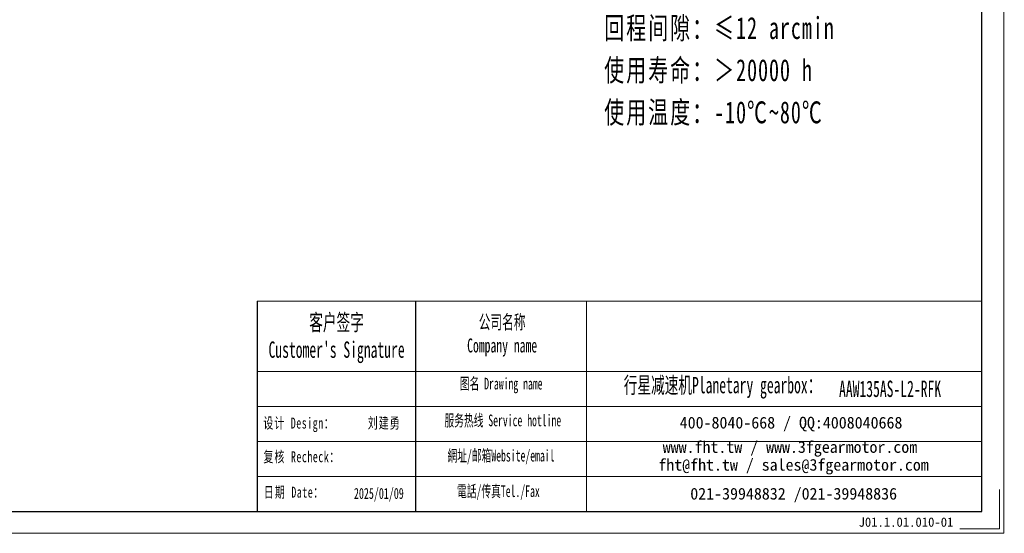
# Model space of a CAD drawing. Header units: millimetres. Extents: x -59 to 951, y -61 to 649.
# Tile 5 of 8: x 413 to 951, y -61 to 220. Entities that reach past the tile are written whole.
import ezdxf

# ---------------------------------------------------------------- set-up
doc = ezdxf.new("R2010")
doc.units = ezdxf.units.MM
doc.layers.add('6文字层', color=3, linetype='Continuous')
doc.layers.add('7标注层', color=4, linetype='Continuous')
for name, color, linetype, lineweight in [('SLD-0', 7, 'Continuous', 18), ('图框_外框线', 7, 'Continuous', 18), ('尺寸线层', 3, 'Continuous', 18)]:
    doc.layers.add(name, color=color, linetype=linetype, lineweight=lineweight)
doc.styles.add('SLDTEXTSTYLE4', font='SimSun.ttf', dxfattribs={"width": 0.611111})
doc.styles.get("Standard").update_dxf_attribs({"font": 'SimSun.ttf'})
doc.styles.add('标准', font='txt', dxfattribs={"width": 0.667})
doc.styles.add('样式 1', font='SimSun.ttf')

msp = doc.modelspace()

# ---------------------------------------------------------------- linework, layer by layer
msp.add_line((629.61615, 65.79497), (629.61615, -49.0517))
at = {"layer": '7标注层', "color": 0}
msp.add_line((542.98229, 65.79497), (542.98229, -49.03206), dxfattribs=at)
at = {"layer": '图框_外框线'}
for p, q in [((542.98229, 65.79497), (629.61615, 65.79497)), ((629.61615, 65.79497), (629.61615, -49.03206)), ((629.61615, 65.79497), (938.92396, 65.79497)), ((722.95832, 65.79497), (722.95832, -49.03206)), ((542.98229, 27.4771), (629.61615, 27.4771)), ((629.61615, 27.4771), (938.92396, 27.4771)), ((542.98229, 8.31817), (938.92396, 8.31817)), ((542.98229, -10.84077), (938.92396, -10.84077)), ((542.98229, -29.9997), (938.92396, -29.9997))]:
    msp.add_line(p, q, dxfattribs=at)
at = {"layer": '图框_外框线', "color": 3}
msp.add_lwpolyline([(-53.84772, -60.99317), (950.88506, -60.99317), (950.88506, 649.49645), (-53.84772, 649.49645)], close=True, dxfattribs=at)
at = {"layer": '图框_外框线', "color": 3, "lineweight": 25}
msp.add_lwpolyline([(5.9578, -49.03206), (938.92396, -49.03206), (938.92396, 637.53534), (5.9578, 637.53534)], close=True, dxfattribs=at)
at = {"layer": '图框_外框线', "color": 3}
msp.add_lwpolyline([(948.49284, -37.07096), (948.49284, -58.60094), (926.96285, -58.60094)], dxfattribs=at)

# ---------------------------------------------------------------- texts
at = {"layer": '6文字层', "insert": (871.5712, -52.33849), "char_height": 5.0729556, "width": 43.9362832, "attachment_point": 1, "style": '样式 1'}
msp.add_mtext('J01.1.01.010-01', dxfattribs=at)
at = {"layer": 'SLD-0', "color": 1, "attachment_point": 2}
for s, insert, char_height, width, style in [("{\\fSimSun|b1|i0|c134|p2;客户签字\\PCustomer's Signature}", (586.44855, 58.70602), 8.9408362, 111.2249246, 'SLDTEXTSTYLE4'), ('{\\fSimSun|b1|i0|c134|p2;公司名称\\PCompany name}', (676.87924, 58.23139), 7.6635739, 99.2193542, 'SLDTEXTSTYLE4'), ('{\\fSimSun|b1|i0|c134|p2;图名 Drawing name}', (676.3554, 23.94542), 6.3863116, 81.6725231, 'SLDTEXTSTYLE4'), ('{\\fSimSun|b1|i0|c134|p2;  \\H1.1667x;行星减速机Planetary gearbox\\fSimSun|b0|i0|c134|p2;：}', (794.09106, 24.43805), 7.6635739, 120.5299321, 'SLDTEXTSTYLE4'), ('\\pt44.70418;{\\fSimSun|b1|i0|c134|p2;\\C256;AAW135AS-L2-RFK}', (888.77123, 22.40333), 8.9408362, 65.0667563, 'SLDTEXTSTYLE4'), ('{\\fNSimSun|b0|i0|c134|p49;\\T1.1;设计 \\fNSimSun|b0|i0|c0|p49;Design\\fNSimSun|b0|i0|c134|p49;：}', (565.92066, 2.23702), 6, 65.4794114, '标准'), ('{\\fSimSun|b0|i0|c134|p2;\\T1.1;刘建勇}', (612.47541, 2.27508), 6, 32.438214, '标准'), ('{\\fSimSun|b1|i0|c134|p2;服务热线 Service hotline}', (677.26103, 3.8638), 6.3863116, 90.9910368, 'SLDTEXTSTYLE4'), ('{\\fNSimSun|b0|i0|c134|p49;\\T1.1;复核 \\fNSimSun|b0|i0|c0|p49;Recheck\\fNSimSun|b0|i0|c134|p49;：}', (567.47451, -16.15393), 6, 57.3670651, '标准'), ('{\\fSimSun|b1|i0|c134|p2;網址/邮箱Website/email}', (676.26662, -15.37716), 6.3863116, 94.7131049, 'SLDTEXTSTYLE4'), ('{\\fNSimSun|b0|i0|c134|p49;\\T1.1;日期 Date：}', (563.19893, -35.51166), 6, 53.8358071, '标准'), ('{\\fNSimSun|b0|i0|c134|p49;2025/01/09}', (609.5438, -36.20397), 6, 32.438214, '标准'), ('{\\fSimSun|b1|i0|c134|p2;電話/传真Tel./Fax}', (674.8358, -34.76813), 6.3863116, 95.8522259, 'SLDTEXTSTYLE4')]:
    msp.add_mtext(s, dxfattribs=dict(at, insert=insert, char_height=char_height, width=width, style=style))
at = {"layer": 'SLD-0', "color": 1, "char_height": 6.3863116, "attachment_point": 2}
for s, insert, width in [('{\\fSimSun|b1|i0|c134|p2;400-8040-668 / QQ:4008040668}', (834.68602, 2.64352), 185.9400757), ('{\\fSimSun|b1|i0|c134|p2;www.fht.tw / www.3fgearmotor.com }', (834.09717, -10.65831), 186.1493928), ('\\pt76.63574;{\\fSimSun|b1|i0|c134|p2;fht@fht.tw / sales@3fgearmotor.com }', (836.04346, -20.38297), 186.1493928), ('{\\fSimSun|b1|i0|c134|p2;021-39948832 /021-39948836 }', (836.11024, -36.16445), 142.1391431)]:
    msp.add_mtext(s, dxfattribs=dict(at, insert=insert, width=width))
at = {"layer": '尺寸线层', "insert": (732.63112, 382.10946), "char_height": 12, "width": 296.3065501, "attachment_point": 1, "line_spacing_factor": 1.15057, "style": '标准'}
msp.add_mtext('{\\fNSimSun|b0|i0|c134|p49;\\T1.1;性能参数：\\P减速比：1:30-100\\P额定输出力矩：208-350 N.m\\P最大加速力矩：2.5倍额定扭矩\\P额定输入转速：3000 rpm\\P容许径向力：9800 N\\P容许轴向力：9800 N\\P回程间隙：≤12 arcmin\\P使用寿命：＞20000 h\\P使用温度：-10℃~80℃}', dxfattribs=at)

doc.saveas('drawing.dxf')
